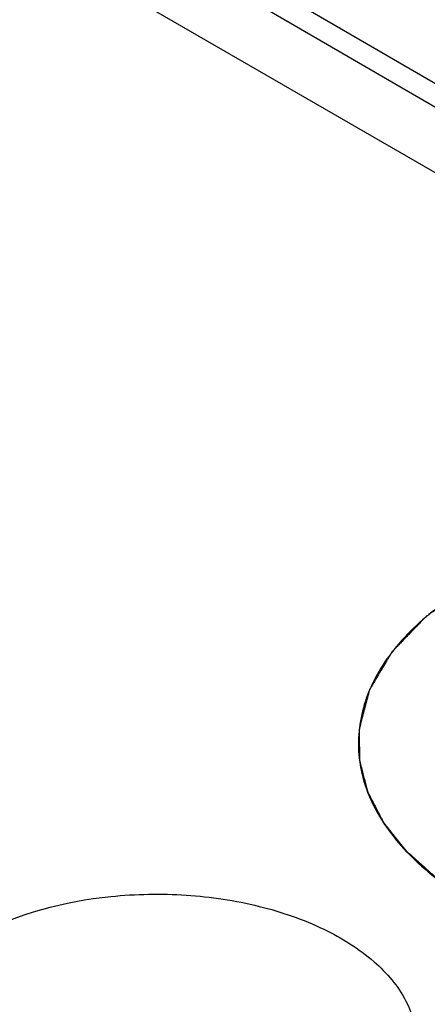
# Model space of a CAD drawing. Header units: inches. Extents: x 0 to 34, y 0 to 22.
# Tile 66 of 168: x 4.486 to 4.59, y 16.446 to 16.698. Entities that reach past the tile are written whole.
import ezdxf

# ---------------------------------------------------------------- set-up
doc = ezdxf.new("R2010")
doc.units = ezdxf.units.IN
doc.header["$LTSCALE"] = 1.87
doc.header["$MEASUREMENT"] = 0
doc.layers.get('0').update_dxf_attribs({"linetype": 'CONTINUOUS'})
doc.layers.add('02___PRT_ALL_AXES', color=7, linetype='CONTINUOUS')
doc.layers.add('COSMETIC', color=7, linetype='CONTINUOUS')

msp = doc.modelspace()

# ---------------------------------------------------------------- linework, layer by layer
at = {"color": 7, "linetype": 'CONTINUOUS'}
for p, q in [((3.1809196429, 17.4738614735), (4.9835116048, 16.4330674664)), ((3.5257590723, 17.3029434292), (4.9863411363, 16.4521339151)), ((3.5231251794, 17.2983941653), (4.9836787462, 16.4476012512))]:
    msp.add_line(p, q, dxfattribs=at)
msp.add_open_spline([(4.6301292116, 16.5649673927), (4.6232263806, 16.5631042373), (4.6103401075, 16.5585781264), (4.5935573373, 16.5489413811), (4.5810067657, 16.5371514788), (4.5735050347, 16.5235808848), (4.5720456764, 16.5089478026), (4.5769388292, 16.4947525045), (4.5873155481, 16.4821155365), (4.5966775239, 16.4754529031), (4.601939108, 16.4724149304)], degree=3, knots=[0, 0, 0, 0, 0.1593647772, 0.3027834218, 0.4284629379, 0.5387089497, 0.6410198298, 0.7464523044, 0.8645783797, 1, 1, 1, 1], dxfattribs=at)
at = {"layer": '02___PRT_ALL_AXES', "color": 7, "linetype": 'CONTINUOUS'}
msp.add_open_spline([(4.4755723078, 16.4639307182), (4.4859414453, 16.4696179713), (4.504226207, 16.4743285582), (4.5287824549, 16.4747726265), (4.547212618, 16.4720262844), (4.563583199, 16.4664131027), (4.5766738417, 16.4583040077), (4.5855201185, 16.4481041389), (4.5877766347, 16.4399141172), (4.5877763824, 16.4361247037)], degree=3, knots=[0, 0, 0, 0, 0.2714701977, 0.4189993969, 0.5632901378, 0.6966969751, 0.8137133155, 0.9130155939, 1, 1, 1, 1], dxfattribs=at)
at = {"layer": 'COSMETIC', "color": 7, "linetype": 'CONTINUOUS'}
for points, knots in [([(4.6300226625, 16.5649872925), (4.6281160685, 16.5643479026), (4.6252561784, 16.5633888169), (4.6219196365, 16.5622698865), (4.6200130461, 16.5616304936), (4.6185830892, 16.5611509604), (4.6173915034, 16.5607513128), (4.616438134, 16.5604316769), (4.6158425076, 16.5602317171), (4.615365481, 16.5600721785), (4.6150685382, 16.5599714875), (4.6148582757, 16.5599029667), (4.6147418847, 16.5598607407), (4.614639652, 16.5598069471), (4.6145070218, 16.559743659), (4.6141926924, 16.5595885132), (4.6137195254, 16.5593571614), (4.6130895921, 16.5590479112), (4.6124594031, 16.5587388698), (4.6116192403, 16.5583267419), (4.6101489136, 16.5576055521), (4.6080484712, 16.5565752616), (4.605948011, 16.5555449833), (4.6044777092, 16.5548237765), (4.6036375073, 16.5544116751), (4.6030074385, 16.5541025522), (4.6023770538, 16.5537936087), (4.6019051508, 16.5535613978), (4.6015891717, 16.5534073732), (4.601459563, 16.5533420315), (4.6013510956, 16.5532924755), (4.6012601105, 16.5532329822), (4.6011090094, 16.5531242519), (4.6008889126, 16.5529713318), (4.6005391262, 16.5527253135), (4.6001010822, 16.5524182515), (4.599400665, 16.5519266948), (4.5985249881, 16.5513123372), (4.5974742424, 16.5505750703), (4.5964234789, 16.5498378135), (4.5953727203, 16.549100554), (4.5943219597, 16.5483632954), (4.5932712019, 16.5476260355), (4.5923955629, 16.5470116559), (4.5916950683, 16.5465201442), (4.5912572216, 16.5462129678), (4.5909070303, 16.5459671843), (4.590644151, 16.5457829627), (4.5904258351, 16.5456290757), (4.5902715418, 16.545522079), (4.5901856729, 16.5454598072), (4.5901147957, 16.545416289), (4.5900686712, 16.5453605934), (4.5899985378, 16.5452905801), (4.589879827, 16.5451660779), (4.5897081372, 16.5449892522), (4.5895030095, 16.5447766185), (4.5892291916, 16.5444932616), (4.5888870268, 16.5441390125), (4.588339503, 16.5435722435), (4.5876551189, 16.5428637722), (4.586833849, 16.5420136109), (4.5860125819, 16.5411634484), (4.5851913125, 16.5403132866), (4.5843700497, 16.5394631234), (4.5835487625, 16.5386129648), (4.5828644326, 16.5379044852), (4.5823167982, 16.5373377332), (4.5819749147, 16.5369834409), (4.5817005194, 16.5367001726), (4.5815310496, 16.5365227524), (4.5814083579, 16.5363993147), (4.5813446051, 16.5363275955), (4.5813047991, 16.5362514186), (4.5812468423, 16.5361577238), (4.5811586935, 16.5360069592), (4.5810469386, 16.5358187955), (4.5808690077, 16.5355175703), (4.5806462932, 16.5351410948), (4.5803791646, 16.5346893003), (4.5800229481, 16.5340869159), (4.5793995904, 16.5330327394), (4.5785090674, 16.5315267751), (4.5776185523, 16.5300208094), (4.5769951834, 16.5289666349), (4.5766389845, 16.5283642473), (4.576371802, 16.5279124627), (4.5761492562, 16.5275359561), (4.5759709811, 16.5272347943), (4.5758601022, 16.5270464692), (4.5757701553, 16.5268960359), (4.5757167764, 16.5268014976), (4.5756675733, 16.5267270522), (4.5756421, 16.5266482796), (4.5756085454, 16.5265084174), (4.5755548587, 16.5263096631), (4.5754721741, 16.5259910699), (4.5753677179, 16.5255930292), (4.5752012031, 16.5249560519), (4.5749928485, 16.5241598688), (4.5747429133, 16.5232044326), (4.5744096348, 16.5219305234), (4.5739930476, 16.5203381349), (4.5734931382, 16.5184272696), (4.5731598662, 16.5171533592), (4.5729932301, 16.516516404)], [0, 0, 0, 0, 0.0625, 0.09375, 0.109375, 0.125, 0.140625, 0.1484375, 0.15625, 0.16015625, 0.1640625, 0.166015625, 0.1669921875, 0.16796875, 0.169921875, 0.171875, 0.1796875, 0.1875, 0.1953125, 0.203125, 0.21875, 0.25, 0.28125, 0.296875, 0.3046875, 0.3125, 0.3203125, 0.328125, 0.330078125, 0.33203125, 0.3330078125, 0.333984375, 0.3359375, 0.33984375, 0.34375, 0.3515625, 0.359375, 0.375, 0.390625, 0.40625, 0.421875, 0.4375, 0.453125, 0.46875, 0.4765625, 0.484375, 0.48828125, 0.4921875, 0.49609375, 0.498046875, 0.4990234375, 0.5, 0.5009765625, 0.501953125, 0.50390625, 0.5078125, 0.51171875, 0.515625, 0.5234375, 0.53125, 0.546875, 0.5625, 0.578125, 0.59375, 0.609375, 0.625, 0.640625, 0.6484375, 0.65625, 0.66015625, 0.6640625, 0.666015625, 0.6669921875, 0.66796875, 0.669921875, 0.671875, 0.67578125, 0.6796875, 0.6875, 0.6953125, 0.703125, 0.71875, 0.75, 0.78125, 0.796875, 0.8046875, 0.8125, 0.8203125, 0.82421875, 0.828125, 0.830078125, 0.83203125, 0.8330078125, 0.833984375, 0.8359375, 0.83984375, 0.84375, 0.8515625, 0.859375, 0.875, 0.890625, 0.90625, 0.9375, 0.96875, 1, 1, 1, 1]), ([(4.5729932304, 16.5165164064), (4.5730104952, 16.5155174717), (4.5730363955, 16.5140190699), (4.5730666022, 16.5122709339), (4.5730838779, 16.5112719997), (4.5730967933, 16.5105227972), (4.5731076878, 16.5098984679), (4.5731161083, 16.5093989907), (4.573122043, 16.5090868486), (4.5731252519, 16.5088370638), (4.5731307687, 16.5086811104), (4.5731271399, 16.5085559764), (4.5731464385, 16.5084631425), (4.5731719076, 16.5083705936), (4.5732196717, 16.5081853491), (4.5732926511, 16.5079075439), (4.5733891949, 16.5075371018), (4.5734859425, 16.5071666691), (4.5736148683, 16.5066727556), (4.5738405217, 16.5058084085), (4.5741628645, 16.504573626), (4.5744852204, 16.5033388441), (4.5747108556, 16.5024744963), (4.5748398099, 16.5019805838), (4.57493647, 16.5016101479), (4.5750333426, 16.5012397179), (4.5751054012, 16.5009618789), (4.575154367, 16.5007766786), (4.5751771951, 16.5006840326), (4.5752064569, 16.5005915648), (4.5752760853, 16.5004691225), (4.575352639, 16.5003157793), (4.5754809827, 16.5000705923), (4.5756394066, 16.4997640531), (4.5758940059, 16.4992736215), (4.5762118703, 16.4986605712), (4.5765934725, 16.4979249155), (4.5769750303, 16.4971892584), (4.5773566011, 16.4964536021), (4.5777381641, 16.4957179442), (4.5781197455, 16.4949822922), (4.5784376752, 16.4943692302), (4.5786921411, 16.4938788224), (4.5788826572, 16.4935109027), (4.5790424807, 16.4932046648), (4.5791522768, 16.4929895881), (4.5792182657, 16.4928677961), (4.5792586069, 16.492773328), (4.579333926, 16.492690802), (4.5794221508, 16.4925766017), (4.5795822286, 16.4923786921), (4.5798079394, 16.4920949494), (4.5800800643, 16.4917548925), (4.5804424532, 16.4913013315), (4.5808955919, 16.4907344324), (4.5814392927, 16.4900541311), (4.5819830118, 16.489373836), (4.5825267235, 16.4886935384), (4.5830704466, 16.4880132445), (4.5836141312, 16.4873329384), (4.5840673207, 16.4867660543), (4.584429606, 16.4863124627), (4.5846566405, 16.4860291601), (4.5848368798, 16.4858020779), (4.5849526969, 16.4856611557), (4.5850380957, 16.4855461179), (4.5851499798, 16.4854394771), (4.5853580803, 16.4852567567), (4.5856489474, 16.4849936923), (4.5861179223, 16.4845739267), (4.5867029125, 16.4840488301), (4.5876395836, 16.4832088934), (4.5888101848, 16.4821588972), (4.5899808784, 16.4811089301), (4.5908003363, 16.4803739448), (4.5912686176, 16.4799539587), (4.5916197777, 16.4796389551), (4.5919711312, 16.479324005), (4.5922341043, 16.4790876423), (4.5924102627, 16.4789303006), (4.5924968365, 16.4788512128), (4.592589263, 16.4787737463), (4.5927403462, 16.4786781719), (4.5929196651, 16.4785560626), (4.5932119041, 16.4783621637), (4.5935753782, 16.4781192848), (4.5941579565, 16.4777309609), (4.5948858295, 16.4772454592), (4.5957594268, 16.4766628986), (4.5969241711, 16.4758861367), (4.598962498, 16.4745268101), (4.6007096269, 16.4733616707), (4.6018743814, 16.4725849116)], [0, 0, 0, 0, 0.0625, 0.09375, 0.109375, 0.125, 0.140625, 0.1484375, 0.15625, 0.16015625, 0.1640625, 0.166015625, 0.16796875, 0.169921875, 0.171875, 0.1796875, 0.1875, 0.1953125, 0.203125, 0.21875, 0.25, 0.28125, 0.296875, 0.3046875, 0.3125, 0.3203125, 0.328125, 0.330078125, 0.33203125, 0.333984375, 0.3359375, 0.33984375, 0.34375, 0.3515625, 0.359375, 0.375, 0.390625, 0.40625, 0.421875, 0.4375, 0.453125, 0.46875, 0.4765625, 0.484375, 0.4921875, 0.49609375, 0.498046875, 0.5, 0.501953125, 0.50390625, 0.5078125, 0.515625, 0.5234375, 0.53125, 0.546875, 0.5625, 0.578125, 0.59375, 0.609375, 0.625, 0.640625, 0.6484375, 0.65625, 0.66015625, 0.6640625, 0.666015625, 0.66796875, 0.671875, 0.6796875, 0.6875, 0.703125, 0.71875, 0.75, 0.78125, 0.796875, 0.8046875, 0.8125, 0.8203125, 0.828125, 0.830078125, 0.83203125, 0.833984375, 0.8359375, 0.83984375, 0.84375, 0.8515625, 0.859375, 0.875, 0.890625, 0.90625, 0.9375, 1, 1, 1, 1])]:
    msp.add_open_spline(points, degree=3, knots=knots, dxfattribs=at)

doc.saveas('drawing.dxf')
